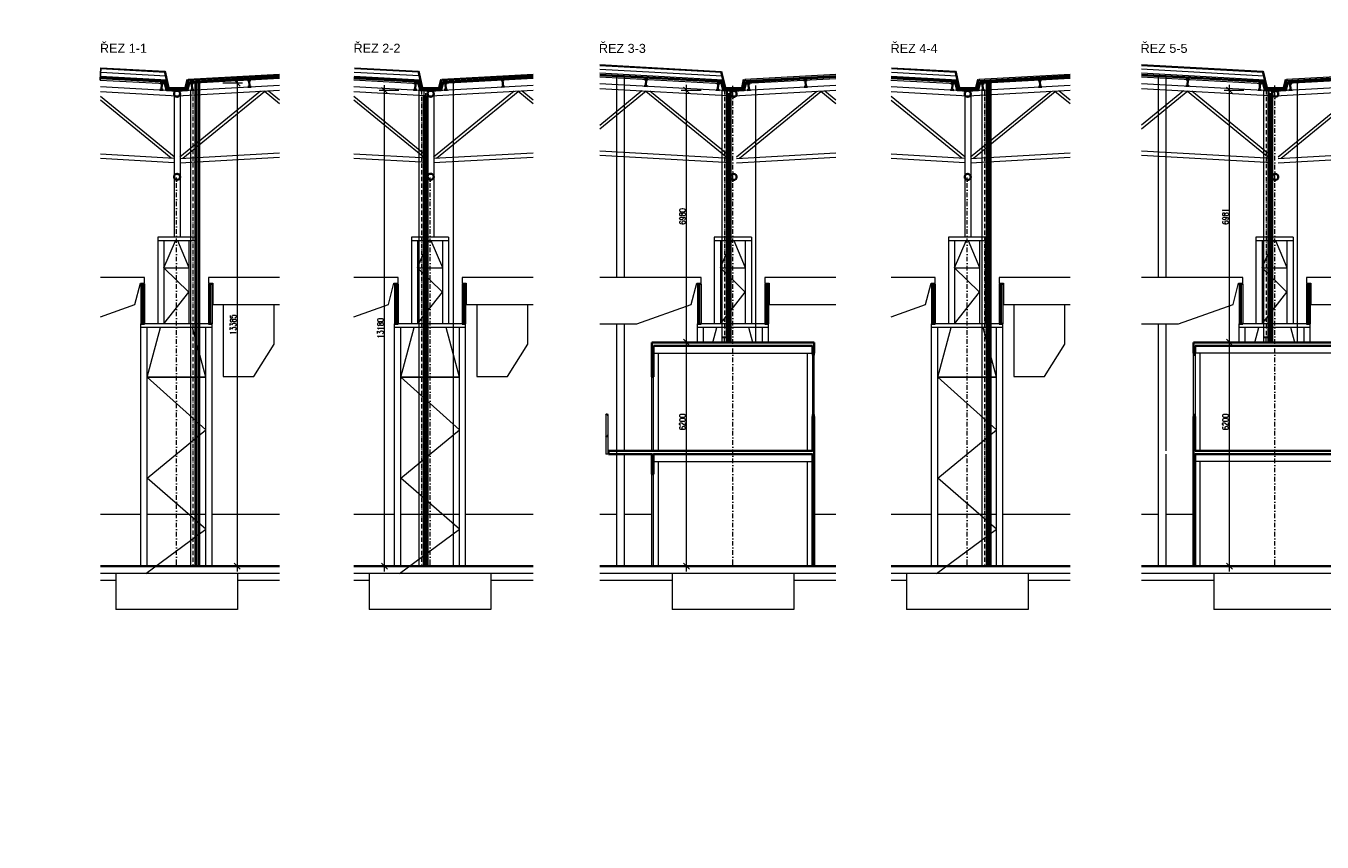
# Model space of a CAD drawing. Header units: millimetres. Extents: x -485339 to 350584, y -1189936 to 0.
# Tile 174 of 256: x 1039 to 36948, y -1189936 to -1167330. Entities that reach past the tile are written whole.
import ezdxf

# ---------------------------------------------------------------- set-up
doc = ezdxf.new("R2010")
doc.units = ezdxf.units.MM
doc.header["$LTSCALE"] = 10
for name, pattern in [('ACAD_ISO10W100', [18.5, 12, -3, 0.5, -3]), ('DASHDOT', [25.4, 12.7, -6.35, 0, -6.35]), ('DASHED', [19.05, 12.7, -6.35]), ('ČÁRKOVANÁ', [19.05, 12.7, -6.35])]:
    doc.linetypes.add(name, pattern=pattern)
doc.layers.get('Defpoints').update_dxf_attribs({"color": 201})
for name, color, linetype, lineweight in [('N_kóty', 10, 'Continuous', 18), ('N_čáry_obrys', 10, 'Continuous', 35), ('N_čáry_obv.plášt', 212, 'Continuous', 18), ('N_čáry_obv.plášt_obrys', 212, 'Continuous', 35), ('N_čáry_plné', 10, 'Continuous', 18), ('N_čáry_pod', 10, 'ČÁRKOVANÁ', 18), ('St__otvory_dveře', 40, 'Continuous', 18), ('St_otvory_okna', 40, 'Continuous', 18), ('St_popis', 250, 'Continuous', 18), ('St_sloupy_opláštění_pohled', 25, 'ČÁRKOVANÁ', 18), ('St_čáry_obrys', 5, 'Continuous', 35), ('St_čáry_plné', 250, 'Continuous', 18), ('St_šrafy', 250, 'Continuous', 18)]:
    doc.layers.add(name, color=color, linetype=linetype, lineweight=lineweight)
doc.layers.add('N_profily', color=7, linetype='Continuous', lineweight=18, true_color=0x2424ff)
doc.styles.add('Andy', font='arial.ttf')
doc.styles.get("Standard").update_dxf_attribs({"font": 'simplex.shx', "width": 0.8})
doc.linetypes.add('IZOLACE', pattern='A,0.0001,-0.1,[134,ltypeshp.shx,S=0.1,R=0,X=-0.1,Y=0],-0.2,[134,ltypeshp.shx,S=0.1,R=180,X=0.1,Y=0],-0.1', length=0.4001)
doc.linetypes.add('ZIGZAG', pattern='A,0.00254,-5.08,[131,ltypeshp.shx,S=5.08,R=0,X=-5.08,Y=0],-10.16,[131,ltypeshp.shx,S=5.08,R=180,X=5.08,Y=0],-5.08', length=20.32254)
doc.dimstyles.new('stavebníM100', dxfattribs={"dimtxt": 165, "dimasz": 170, "dimexe": 150, "dimexo": 100, "dimgap": 30, "dimtad": 1, "dimdec": 0, "dimtxsty": 'Standard', "dimblk": 'OBLIQUE', "dimcen": -2.5, "dimdle": 150, "dimclrd": 256, "dimclre": 256, "dimclrt": 256, "dimadec": 4, "dimazin": 0, "dimtfac": 1, "dimtdec": 0, "dimtmove": 2, "dimatfit": 3, "dimldrblk": 'OBLIQUE', "dimfxl": 400, "dimfxlon": 1, "dimlwd": -1, "dimlwe": -1, "dimarcsym": 0})

# ---------------------------------------------------------------- blocks, each defined once
blk = doc.blocks.new('G$C17CABAA1')
at = {"layer": 'St_čáry_obrys', "color": 0}
for points in [[(-45, 0), (45, 0)], [(0, 0), (0, -180)], [(-45, -180), (45, -180)]]:
    blk.add_lwpolyline(points, dxfattribs=at)
blk = doc.blocks.new('G$C14EDF750')
at = {"layer": 'St_čáry_plné'}
for points in [[(-69, 13085), (-69, 9110)], [(-69, 13085), (-69, 9110)], [(-69, 13085), (-69, 9110)], [(101, 13085), (101, 9110)], [(101, 13085), (101, 9110)], [(101, 13085), (101, 9110)], [(-519, 9110), (-519, 6710)], [(511, 9110), (-519, 9110)], [(511, 9010), (-519, 9010)], [(-349, 9010), (-349, 6710)], [(-349, 8265), (-32, 9010)], [(349, 8265), (32, 9010)], [(341, 9010), (341, 6710)], [(511, 9110), (511, 6710)], [(-349, 6710), (341, 7588), (-349, 8265), (341, 8265)], [(985, 6710), (-985, 6710)], [(985, 6610), (-985, 6610)], [(-852, -200), (815, 1030), (-815, 2441), (815, 3780), (-815, 5235), (815, 5235), (443, 6610)], [(815, 5235), (-815, 5235), (-443, 6610)]]:
    blk.add_lwpolyline(points, dxfattribs=at)
at = {"layer": 'St_šrafy', "linetype": 'DASHDOT'}
blk.add_lwpolyline([(0, 0), (0, 61), (0, 10767)], dxfattribs=at)
at = {"layer": 'St_šrafy'}
for points in [[(-985, 0), (-985, 61), (-985, 6710)], [(-815, 0), (-815, 61), (-815, 6610)], [(815, 0), (815, 61), (815, 6610)], [(985, 0), (985, 61), (985, 6710)]]:
    blk.add_lwpolyline(points, dxfattribs=at)
blk = doc.blocks.new('G$CB422E4FE')
at = {"layer": 'St_čáry_obrys'}
for points in [[(50, 0), (-50, 0)], [(0, -1111), (0, 0)], [(50, -1111), (-50, -1111)]]:
    blk.add_lwpolyline(points, dxfattribs=at)
blk = doc.blocks.new('G$C5DD37094')
at = {"layer": 'St__otvory_dveře'}
for points in [[(-190, 3200), (-190, 5250)], [(-140, 3200), (-140, 5250)], [(-190, 0), (-190, 2550)], [(-140, 0), (-140, 2550)]]:
    blk.add_lwpolyline(points, dxfattribs=at)
at = {"layer": 'St_otvory_okna'}
for points in [[(4260, 4150), (4310, 4150), (4310, 5900), (4260, 5900)], [(4260, 5900), (4310, 5900), (4310, 5900), (4260, 5900)], [(4260, 5900), (4310, 5900), (4310, 5850), (4260, 5850)], [(4260, 4200), (4310, 4200), (4310, 4150), (4260, 4150)]]:
    blk.add_lwpolyline(points, close=True, dxfattribs=at)
at = {"layer": 'St_sloupy_opláštění_pohled', "linetype": 'Continuous'}
for points in [[(0, 3200), (0, 5900)], [(4120, 3200), (4120, 5900)], [(0, 0), (0, 2900)], [(4120, 0), (4120, 2900)]]:
    blk.add_lwpolyline(points, dxfattribs=at)
at = {"layer": 'St_čáry_obrys'}
for points in [[(-190, 5250), (-190, 6200)], [(-190, 6200), (4310, 6200)], [(4310, 5900), (4310, 6200)], [(-140, 5250), (-140, 6100)], [(-140, 6100), (4260, 6100)], [(4260, 5900), (4260, 6100)], [(4260, 5900), (4310, 5900)], [(-190, 5250), (-140, 5250)], [(4260, 3200), (4260, 4150)], [(4260, 4150), (4310, 4150)], [(4310, 0), (4310, 4150)], [(-1390, 3200), (4260, 3200)], [(-1390, 3200), (-1390, 3100)], [(-190, 3100), (-1390, 3100)], [(-190, 2550), (-190, 3100)], [(-140, 2550), (-140, 3100)], [(-140, 3100), (4260, 3100)], [(4260, 0), (4260, 3100)], [(-140, 2550), (-190, 2550)]]:
    blk.add_lwpolyline(points, dxfattribs=at)
at = {"layer": 'St_čáry_plné'}
for points in [[(-140, 5900), (4310, 5900)], [(-1459, 4200), (-1459, 3103)], [(-1411, 4200), (-1411, 3103)], [(-1411, 3103), (-1459, 3103)], [(-1390, 3172), (-1411, 3172)], [(-1390, 3132), (-1411, 3132)], [(-140, 3200), (-190, 3200)], [(-140, 3100), (-190, 3100)], [(-140, 2900), (4260, 2900)], [(4260, 3200), (4310, 3200)], [(4260, 3100), (4310, 3100)]]:
    blk.add_lwpolyline(points, dxfattribs=at)
for centre in [(-1435, 4200), (-1435, 3605)]:
    blk.add_circle(centre, 24, dxfattribs=at)
blk = doc.blocks.new('_OBLIQUE')
at = {"color": 0, "linetype": 'ByBlock'}
blk.add_line((-0.5, -0.5), (0.5, 0.5), dxfattribs=at)
blk = doc.blocks.new('*D7759')
at = {"layer": 'Defpoints', "color": 0}
for p in [(18378, -1176095), (19342, -1176095), (18568, -1182295)]:
    blk.add_point(p, dxfattribs=at)
at = {"layer": 'N_kóty'}
for p, q in [((19342, -1182445), (19342, -1175945)), ((18942, -1176095), (19492, -1176095)), ((18942, -1182295), (19492, -1182295))]:
    blk.add_line(p, q, dxfattribs=at)
at = {"layer": 'N_kóty', "linetype": 'ByBlock', "xscale": 170, "yscale": 170, "zscale": 170}
for p, rotation in [((19342, -1176095), 90), ((19342, -1182295), 270)]:
    blk.add_blockref('_OBLIQUE', p, dxfattribs=dict(at, rotation=rotation))
at = {"layer": 'N_kóty', "insert": (19229, -1178299), "char_height": 165, "attachment_point": 5, "rotation": 90}
blk.add_mtext('6200', dxfattribs=at)
blk = doc.blocks.new('*D7760')
at = {"layer": 'Defpoints', "color": 0}
for p in [(19342, -1169115), (20459, -1169115), (18378, -1176095)]:
    blk.add_point(p, dxfattribs=at)
at = {"layer": 'N_kóty'}
for p, q in [((19742, -1169115), (19192, -1169115)), ((19342, -1176245), (19342, -1168965)), ((18942, -1176095), (19492, -1176095))]:
    blk.add_line(p, q, dxfattribs=at)
at = {"layer": 'N_kóty', "linetype": 'ByBlock', "xscale": 170, "yscale": 170, "zscale": 170}
for p, rotation in [((19342, -1169115), 90), ((19342, -1176095), 270)]:
    blk.add_blockref('_OBLIQUE', p, dxfattribs=dict(at, rotation=rotation))
at = {"layer": 'N_kóty', "insert": (19229, -1172605), "char_height": 165, "attachment_point": 5, "rotation": 90}
blk.add_mtext('6980', dxfattribs=at)
blk = doc.blocks.new('*D7761')
at = {"layer": 'Defpoints', "color": 0}
for p in [(33419, -1176095), (34383, -1176095), (33609, -1182295)]:
    blk.add_point(p, dxfattribs=at)
at = {"layer": 'N_kóty'}
for p, q in [((34383, -1182445), (34383, -1175945)), ((33983, -1176095), (34533, -1176095)), ((33983, -1182295), (34533, -1182295))]:
    blk.add_line(p, q, dxfattribs=at)
at = {"layer": 'N_kóty', "linetype": 'ByBlock', "xscale": 170, "yscale": 170, "zscale": 170}
for p, rotation in [((34383, -1176095), 90), ((34383, -1182295), 270)]:
    blk.add_blockref('_OBLIQUE', p, dxfattribs=dict(at, rotation=rotation))
at = {"layer": 'N_kóty', "insert": (34270, -1178299), "char_height": 165, "attachment_point": 5, "rotation": 90}
blk.add_mtext('6200', dxfattribs=at)
blk = doc.blocks.new('*D7762')
at = {"layer": 'Defpoints', "color": 0}
for p in [(34383, -1169114), (35480, -1169114), (33419, -1176095)]:
    blk.add_point(p, dxfattribs=at)
at = {"layer": 'N_kóty'}
for p, q in [((34783, -1169114), (34233, -1169114)), ((34383, -1176245), (34383, -1168964)), ((33983, -1176095), (34533, -1176095))]:
    blk.add_line(p, q, dxfattribs=at)
at = {"layer": 'N_kóty', "linetype": 'ByBlock', "xscale": 170, "yscale": 170, "zscale": 170}
for p, rotation in [((34383, -1169114), 90), ((34383, -1176095), 270)]:
    blk.add_blockref('_OBLIQUE', p, dxfattribs=dict(at, rotation=rotation))
at = {"layer": 'N_kóty', "insert": (34270, -1172605), "char_height": 165, "attachment_point": 5, "rotation": 90}
blk.add_mtext('6981', dxfattribs=at)
blk = doc.blocks.new('*D7794')
at = {"layer": 'Defpoints', "color": 0}
for p in [(10975, -1169116), (13496, -1169116), (11515, -1182295)]:
    blk.add_point(p, dxfattribs=at)
at = {"layer": 'N_kóty'}
for p, q in [((11375, -1169116), (10825, -1169116)), ((10975, -1182445), (10975, -1168966)), ((11375, -1182295), (10825, -1182295))]:
    blk.add_line(p, q, dxfattribs=at)
at = {"layer": 'N_kóty', "linetype": 'ByBlock', "xscale": 170, "yscale": 170, "zscale": 170}
for p, rotation in [((10975, -1169116), 90), ((10975, -1182295), 270)]:
    blk.add_blockref('_OBLIQUE', p, dxfattribs=dict(at, rotation=rotation))
at = {"layer": 'N_kóty', "lineweight": 18, "insert": (10863, -1175705), "char_height": 165, "attachment_point": 5, "rotation": 90}
blk.add_mtext('13180', dxfattribs=at)
blk = doc.blocks.new('*D7795')
at = {"layer": 'Defpoints', "color": 0}
for p in [(5838, -1168910), (5858, -1182295), (6891, -1182295)]:
    blk.add_point(p, dxfattribs=at)
at = {"layer": 'N_kóty'}
for p, q in [((6891, -1168760), (6891, -1182445)), ((6491, -1168910), (7041, -1168910)), ((6491, -1182295), (7041, -1182295))]:
    blk.add_line(p, q, dxfattribs=at)
at = {"layer": 'N_kóty', "linetype": 'ByBlock', "xscale": 170, "yscale": 170, "zscale": 170}
for p, rotation in [((6891, -1168910), 90), ((6891, -1182295), 270)]:
    blk.add_blockref('_OBLIQUE', p, dxfattribs=dict(at, rotation=rotation))
at = {"layer": 'N_kóty', "lineweight": 18, "insert": (6779, -1175603), "char_height": 165, "attachment_point": 5, "rotation": 90}
blk.add_mtext('13385', dxfattribs=at)

msp = doc.modelspace()

# ---------------------------------------------------------------- linework, layer by layer
at = {"layer": 'Defpoints', "ltscale": 2}
msp.add_lwpolyline([(3117.3, -1168488.4), (3098.6, -1168827.9)], dxfattribs=at)
at = {"layer": 'N_profily', "lineweight": 18}
for points in [[(5597.8, -1169104.2), (5597.8, -1182295.1)], [(5737.8, -1169096.5), (5737.8, -1182295.1)], [(11927.5, -1169104.6), (11927.5, -1182295.1)], [(12067.5, -1169112.3), (12067.5, -1182295.1)], [(20318.5, -1169107.6), (20318.5, -1176086.6)], [(20458.5, -1169115.3), (20458.5, -1176095.1)], [(27522.2, -1169104.6), (27522.2, -1182295.1)], [(27662.2, -1169112.3), (27662.2, -1182295.1)], [(35326, -1169107.6), (35326, -1176086.6)], [(35466, -1169115.3), (35466, -1176095.1)], [(20458.5, -1175955.1), (20318.5, -1175955.1), (20318.5, -1175963.6), (20384.5, -1175963.6), (20384.5, -1176086.6), (20318.5, -1176086.6), (20318.5, -1176095.1), (20458.5, -1176095.1), (20458.5, -1176086.6), (20392.5, -1176086.6), (20392.5, -1175963.6), (20458.5, -1175963.6)], [(35465.9, -1175955.1), (35325.9, -1175955.1), (35325.9, -1175963.6), (35391.9, -1175963.6), (35391.9, -1176086.6), (35325.9, -1176086.6), (35325.9, -1176095.1), (35465.9, -1176095.1), (35465.9, -1176086.6), (35399.9, -1176086.6), (35399.9, -1175963.6), (35465.9, -1175963.6)]]:
    msp.add_lwpolyline(points, dxfattribs=at)
at = {"layer": 'N_profily', "linetype": 'ACAD_ISO10W100', "lineweight": 18}
for points in [[(5667.8, -1169100.4), (5667.8, -1182295.1)], [(11997.5, -1169108.4), (11997.5, -1182295.1)], [(20388.5, -1169111.4), (20388.5, -1175955.1)], [(27592.2, -1169108.4), (27592.2, -1182295.1)], [(35396, -1169111.4), (35396, -1175955.1)]]:
    msp.add_lwpolyline(points, dxfattribs=at)
at = {"layer": 'N_čáry_obrys'}
for points in [[(3101.3, -1168778), (4955, -1168880)], [(4886.8, -1168585.8), (4992.4, -1169041.5), (5227.8, -1169054.5), (5463.1, -1169041.5), (5516.8, -1168809.9)], [(10126.1, -1168777), (11979.8, -1168879)], [(11911.6, -1168584.8), (12017.2, -1169040.5), (12252.5, -1169053.5), (12487.8, -1169040.5), (12541.5, -1168808.9)], [(16935.7, -1168693), (20370.9, -1168882)], [(20302.7, -1168587.8), (20408.3, -1169043.5), (20643.7, -1169056.5), (20879, -1169043.5), (20932.7, -1168811.9)], [(25005.8, -1168779), (26859.5, -1168881)], [(26791.3, -1168586.8), (26896.9, -1169042.5), (27132.2, -1169055.5), (27367.5, -1169042.5), (27421.2, -1168810.9)], [(31943, -1168692), (35378.2, -1168881)], [(35310, -1168586.8), (35415.7, -1169042.5), (35651, -1169055.5), (35886.3, -1169042.5), (35940, -1168810.9)]]:
    msp.add_lwpolyline(points, dxfattribs=at)
at = {"layer": 'N_čáry_obv.plášt', "linetype": 'ZIGZAG', "ltscale": 0.8}
for points in [[(5787.8, -1182295.1), (5787.8, -1168913.2)], [(12117.5, -1182295.1), (12117.5, -1169187.4)], [(20508.6, -1176095.1), (20508.7, -1169190.4)], [(27712.2, -1182295.1), (27712.2, -1168914.2)], [(35516, -1176095.1), (35516, -1169189.4)]]:
    msp.add_lwpolyline(points, dxfattribs=at)
at = {"layer": 'N_čáry_obv.plášt_obrys'}
for points in [[(5737.8, -1182295.1), (5737.8, -1168916.5)], [(5837.8, -1182295.1), (5837.8, -1168909.9)], [(20458.5, -1176095.1), (20458.6, -1169115.3)], [(20558.6, -1176095.1), (20558.7, -1169121.9)], [(27662.2, -1182295.1), (27662.2, -1168917.5)], [(27762.2, -1182295.1), (27762.2, -1168910.9)], [(35466, -1176095.1), (35466, -1169114.3)], [(35566, -1176095.1), (35566, -1169120.9)], [(12067.5, -1182295.1), (12067.5, -1169247.4)], [(12167.5, -1182295.1), (12167.5, -1169281.1)]]:
    msp.add_lwpolyline(points, dxfattribs=at)
at = {"layer": 'N_čáry_obv.plášt_obrys', "lineweight": 18}
for points in [[(12882.5, -1182295.1), (12882.5, -1168908.9)], [(21258.8, -1176095.1), (21258.9, -1168980.9)], [(36266.2, -1176095.1), (36266.2, -1168911.7)]]:
    msp.add_lwpolyline(points, dxfattribs=at)
at = {"layer": 'N_čáry_plné'}
for points in [[(16935.7, -1168402.5), (20302.7, -1168587.8)], [(16935.7, -1168422.6), (20307.4, -1168608.1)], [(31943, -1168401.5), (35310, -1168586.8)], [(31943, -1168421.6), (35314.7, -1168607.1)], [(3098.6, -1168827.9), (4894, -1168926.7)], [(3101.6, -1168773), (4953.8, -1168874.9)], [(3103, -1168748.1), (4947.9, -1168849.6)], [(3104.6, -1168718.1), (4940.9, -1168819.2)], [(3116.2, -1168508.4), (4891.5, -1168606.1)], [(3117.3, -1168488.4), (4886.8, -1168585.8)], [(10123.3, -1168826.9), (11918.7, -1168925.7)], [(10126.4, -1168772), (11978.6, -1168873.9)], [(10127.7, -1168747.1), (11972.7, -1168848.6)], [(10129.4, -1168717.1), (11965.6, -1168818.2)], [(10140.9, -1168507.4), (11916.3, -1168605.1)], [(10142, -1168487.4), (11911.6, -1168584.8)], [(16935.7, -1168632.9), (20356.8, -1168821.1)], [(16935.7, -1168662.9), (20363.9, -1168851.6)], [(16935.7, -1168688), (20369.7, -1168876.9)], [(16935.7, -1168743), (20309.9, -1168928.7)], [(25003, -1168828.9), (26798.4, -1168927.7)], [(25006.1, -1168774), (26858.3, -1168875.9)], [(25007.4, -1168749.1), (26852.4, -1168850.6)], [(25009.1, -1168719.1), (26845.4, -1168820.2)], [(25020.6, -1168509.4), (26796, -1168607.1)], [(25021.7, -1168489.4), (26791.3, -1168586.8)], [(31943, -1168631.9), (35364.1, -1168820.2)], [(31943, -1168661.9), (35371.2, -1168850.6)], [(31943, -1168687), (35377.1, -1168875.9)], [(31943, -1168742), (35317.2, -1168927.7)]]:
    msp.add_lwpolyline(points, dxfattribs=at)
at = {"layer": 'N_čáry_plné', "linetype": 'IZOLACE', "ltscale": 22}
for points in [[(3110.7, -1168608.3), (4915, -1168707.6)], [(10135.4, -1168607.3), (11939.8, -1168706.6)], [(16935.7, -1168522.7), (20330.9, -1168709.6)], [(25015.1, -1168609.3), (26819.5, -1168708.6)], [(31943, -1168521.7), (35338.3, -1168708.6)]]:
    msp.add_lwpolyline(points, dxfattribs=at)
at = {"layer": 'N_čáry_pod', "linetype": 'DASHED', "ltscale": 0.2, "const_width": 5}
msp.add_lwpolyline([(-480994, -929890.9), (286897.8, -929890.9), (286897.8, -1189933.9), (-480994, -1189933.9)], close=True, dxfattribs=at)
at = {"layer": 'N_čáry_pod', "const_width": 10}
for points in [[(16935.7, -1168412.5), (20305.1, -1168598)], [(31943, -1168411.5), (35312.4, -1168597)], [(3116.7, -1168498.4), (4889.2, -1168596)], [(10141.5, -1168497.4), (11913.9, -1168595)], [(25021.2, -1168499.4), (26793.6, -1168597)]]:
    msp.add_lwpolyline(points, dxfattribs=at)
at = {"layer": 'St_sloupy_opláštění_pohled', "linetype": 'Continuous'}
for points in [[(17403.1, -1168705.5), (17402.9, -1174295.1)], [(17613.1, -1168717), (17612.9, -1174295.1)], [(32410.4, -1168704.5), (32410.4, -1174295.1)], [(32620.4, -1168716.1), (32620.4, -1174295.1)], [(17402.9, -1175585.1), (17402.9, -1182292.4)], [(17612.9, -1175585.1), (17612.9, -1179095.1)], [(32410.4, -1175585.1), (32410.4, -1182292.4)], [(32620.4, -1175585.1), (32620.4, -1179095.1)], [(17612.9, -1179195.1), (17612.9, -1182292.4)], [(32620.4, -1179195.1), (32620.4, -1182292.4)]]:
    msp.add_lwpolyline(points, dxfattribs=at)
at = {"layer": 'St_čáry_obrys'}
for points in [[(4934.1, -1168878.6), (4976.3, -1169060.7), (5227.8, -1169074.5), (5479.2, -1169060.7), (5536.2, -1168814.4)], [(8065.6, -1168738.4), (5573.4, -1168875.5)], [(11958.9, -1168877.6), (12001.1, -1169059.7), (12252.5, -1169073.5), (12503.9, -1169059.7), (12561, -1168813.4)], [(15090.3, -1168737.4), (12598.2, -1168874.5)], [(20350.1, -1168880.6), (20392.2, -1169062.7), (20643.7, -1169076.5), (20895.1, -1169062.7), (20952.2, -1168816.4)], [(23481.5, -1168740.4), (20989.3, -1168877.5)], [(26838.6, -1168879.6), (26880.8, -1169061.7), (27132.2, -1169075.5), (27383.6, -1169061.7), (27440.7, -1168815.4)], [(29970, -1168739.4), (27477.9, -1168876.5)], [(35357.4, -1168879.6), (35399.6, -1169061.7), (35651, -1169075.5), (35902.4, -1169061.7), (35959.5, -1168815.4)], [(38488.8, -1168739.4), (35996.7, -1168876.5)], [(4882.2, -1168875.8), (4936.1, -1169108.5), (5227.8, -1169124.6), (5519.4, -1169108.5), (5573.4, -1168875.5)], [(11906.9, -1168874.8), (11960.9, -1169107.5), (12252.5, -1169123.6), (12544.2, -1169107.5), (12598.2, -1168874.5)], [(20298.1, -1168877.8), (20352, -1169110.5), (20643.7, -1169126.6), (20935.3, -1169110.5), (20989.3, -1168877.5)], [(26786.6, -1168876.8), (26840.6, -1169109.5), (27132.2, -1169125.6), (27423.9, -1169109.5), (27477.9, -1168876.5)], [(35305.4, -1168876.8), (35359.3, -1169109.5), (35651, -1169125.6), (35942.6, -1169109.5), (35996.7, -1168876.5)], [(8065.6, -1182295.1), (3101.3, -1182295.1)], [(15090.3, -1182295.1), (10126.1, -1182295.1)], [(23481.4, -1182295.1), (16935.6, -1182295.1)], [(29970, -1182295.1), (25005.8, -1182295.1)], [(38488.8, -1182295.1), (31943, -1182295.1)]]:
    msp.add_lwpolyline(points, dxfattribs=at)
for centre in [(5227.8, -1169209.6), (12252.5, -1169208.6), (20643.7, -1169211.6), (27132.2, -1169210.6), (35651, -1169210.6), (5227.8, -1171509.6), (12252.5, -1171508.6), (20643.7, -1171511.6), (27132.2, -1171510.6), (35651, -1171510.6)]:
    msp.add_circle(centre, 85, dxfattribs=at)
at = {"layer": 'St_čáry_plné', "linetype": 'IZOLACE', "ltscale": 7}
for points in [[(8065.6, -1168705.3), (5529.2, -1168844.9)], [(15090.3, -1168704.3), (12553.9, -1168843.9)], [(23481.5, -1168707.3), (20945.1, -1168846.9)], [(29970, -1168706.3), (27433.7, -1168845.9)], [(38488.8, -1168706.3), (35952.4, -1168845.9)]]:
    msp.add_lwpolyline(points, dxfattribs=at)
at = {"layer": 'St_čáry_plné', "linetype": 'ČÁRKOVANÁ', "const_width": 10}
for points in [[(8065.6, -1168675.3), (5536.2, -1168814.4)], [(15090.3, -1168674.3), (12561, -1168813.4)], [(23481.5, -1168677.3), (20952.2, -1168816.4)], [(29970, -1168676.3), (27440.7, -1168815.4)], [(38488.8, -1168676.3), (35959.5, -1168815.4)]]:
    msp.add_lwpolyline(points, dxfattribs=at)
at = {"layer": 'St_čáry_plné'}
for points in [[(8065.6, -1168675.3), (5536.2, -1168814.4)], [(8065.6, -1168788.5), (5561.7, -1168926.2)], [(15090.3, -1168674.3), (12561, -1168813.4)], [(15090.3, -1168787.5), (12586.4, -1168925.2)], [(23481.5, -1168677.3), (20952.2, -1168816.4)], [(23481.5, -1168790.4), (20977.6, -1168928.2)], [(29970, -1168676.3), (27440.7, -1168815.4)], [(29970, -1168789.5), (27466.1, -1168927.2)], [(38488.8, -1168676.3), (35959.5, -1168815.4)], [(38488.8, -1168789.5), (35984.9, -1168927.2)], [(3101.3, -1169007.6), (5227.8, -1169124.6), (8065.6, -1168968.5)], [(3101.3, -1169147.8), (5227.8, -1169264.8), (8065.6, -1169108.7)], [(5307.3, -1170956), (7537.5, -1169131.8)], [(5388.6, -1170992.8), (7649, -1169144)], [(7641.9, -1169131.7), (8065.6, -1169478)], [(7759.7, -1169124.7), (8065.6, -1169374.7)], [(10126.1, -1169006.6), (12252.5, -1169123.6), (15090.3, -1168967.5)], [(10126.1, -1169146.8), (12252.5, -1169263.8), (15090.3, -1169107.7)], [(12332, -1170955), (14562.3, -1169130.8)], [(12413.3, -1170991.8), (14673.7, -1169143)], [(14666.6, -1169130.7), (15090.3, -1169477)], [(14784.4, -1169123.7), (15090.3, -1169373.7)], [(16935.7, -1168922.7), (20643.7, -1169126.6), (23481.5, -1168970.4)], [(16935.7, -1169062.9), (20643.7, -1169266.8), (23481.5, -1169110.7)], [(18106.3, -1169126.7), (16935.7, -1170083.4)], [(18224.1, -1169133.7), (16935.7, -1170186.7)], [(20477.3, -1170994.8), (18217, -1169146)], [(20558.7, -1170957.9), (18328.4, -1169133.8)], [(20723.2, -1170957.9), (22953.5, -1169133.8)], [(20804.5, -1170994.8), (23064.9, -1169146)], [(23057.8, -1169133.7), (23481.5, -1169480)], [(23175.6, -1169126.7), (23481.5, -1169376.7)], [(25005.8, -1169008.6), (27132.2, -1169125.6), (29970, -1168969.5)], [(25005.8, -1169148.8), (27132.2, -1169265.8), (29970, -1169109.7)], [(27211.7, -1170957), (29442, -1169132.8)], [(27293, -1170993.8), (29553.4, -1169145)], [(29546.3, -1169132.7), (29970, -1169479)], [(29664.1, -1169125.7), (29970, -1169375.7)], [(31943, -1168921.7), (35651, -1169125.6), (38488.8, -1168969.5)], [(31943, -1169061.9), (35651, -1169265.8), (38488.8, -1169109.7)], [(33113.6, -1169125.7), (31943, -1170082.4)], [(33231.4, -1169132.7), (31943, -1170185.7)], [(35484.7, -1170993.8), (33224.3, -1169145)], [(35566, -1170957), (33335.7, -1169132.8)], [(35730.5, -1170957), (37960.8, -1169132.8)], [(35811.8, -1170993.8), (38072.2, -1169145)], [(5142.8, -1170956), (3101.3, -1169286.2)], [(5061.4, -1170992.8), (3101.3, -1169389.6)], [(12167.5, -1170955), (10126.1, -1169285.2)], [(12086.2, -1170991.8), (10126.1, -1169388.6)], [(27047.2, -1170957), (25005.8, -1169287.2)], [(26965.9, -1170993.8), (25005.8, -1169390.6)], [(5142.8, -1170997.3), (3101.3, -1170885.1)], [(5307.3, -1170997.3), (8065.6, -1170845.8)], [(5307.3, -1171117.4), (8065.6, -1170965.9)], [(12167.5, -1170996.3), (10126.1, -1170884.1)], [(12332, -1170996.3), (15090.3, -1170844.8)], [(12332, -1171116.4), (15090.3, -1170964.9)], [(20558.7, -1170999.3), (16935.7, -1170800.3)], [(20558.7, -1171119.4), (16935.7, -1170920.4)], [(20723.2, -1170999.3), (23481.5, -1170847.7)], [(20723.2, -1171119.4), (23481.5, -1170967.9)], [(27047.2, -1170998.3), (25005.8, -1170886.1)], [(27211.7, -1170998.3), (29970, -1170846.8)], [(27211.7, -1171118.4), (29970, -1170966.9)], [(35566, -1170998.3), (31943, -1170799.3)], [(35566, -1171118.4), (31943, -1170919.4)], [(35730.5, -1170998.3), (38488.8, -1170846.8)], [(35730.5, -1171118.4), (38488.8, -1170966.9)], [(5142.8, -1171117.4), (3101.3, -1171005.3)], [(12167.5, -1171116.4), (10126.1, -1171004.3)], [(27047.2, -1171118.4), (25005.8, -1171006.3)], [(20108.6, -1173185.1), (20108.6, -1175585.1)], [(21138.8, -1173185.1), (20108.6, -1173185.1)], [(21138.8, -1173285.1), (20108.6, -1173285.1)], [(20278.6, -1173285.1), (20278.6, -1175585.1)], [(20278.6, -1174030.4), (20596.1, -1173285.1)], [(20977.3, -1174030.4), (20659.8, -1173285.1)], [(20968.8, -1173285.1), (20968.8, -1175585.1)], [(21138.8, -1173185.1), (21138.8, -1175585.1)], [(35116, -1173185.1), (35116, -1175585.1)], [(36146.2, -1173185.1), (35116, -1173185.1)], [(36146.2, -1173285.1), (35116, -1173285.1)], [(35286, -1173285.1), (35286, -1175585.1)], [(35286, -1174030.4), (35603.5, -1173285.1)], [(35984.8, -1174030.4), (35667.2, -1173285.1)], [(35976.2, -1173285.1), (35976.2, -1175585.1)], [(36146.2, -1173185.1), (36146.2, -1175585.1)], [(20278.6, -1175585.1), (20968.8, -1174706.9), (20278.6, -1174030.4), (20968.8, -1174030.4)], [(35286, -1175585.1), (35976.2, -1174706.9), (35286, -1174030.4), (35976.2, -1174030.4)], [(3101.3, -1175388.7), (4057.4, -1175049.3), (4209.5, -1174457.2), (4327.1, -1174457.2), (4327.1, -1174295.1), (3101.3, -1174295.1)], [(4227.1, -1174473.5), (4227.1, -1175585.1)], [(4327.1, -1174473.5), (4327.1, -1175585.1)], [(8065.6, -1174295.1), (6096.5, -1174295.1), (6096.5, -1174457.2), (6214.1, -1174457.2), (6214.1, -1175041.6), (8065.6, -1175041.6)], [(6097.1, -1174473.5), (6097.1, -1175585.1)], [(6197.1, -1174473.5), (6197.1, -1175585.1)], [(10126.1, -1175388.7), (11082.1, -1175049.3), (11234.2, -1174457.2), (11351.9, -1174457.2), (11351.9, -1174295.1), (10126.1, -1174295.1)], [(11251.9, -1174473.5), (11251.9, -1175585.1)], [(11351.9, -1174473.5), (11351.9, -1175585.1)], [(15090.3, -1174295.1), (13121.2, -1174295.1), (13121.2, -1174457.2), (13238.9, -1174457.2), (13238.9, -1175041.6), (15090.3, -1175041.6)], [(13121.9, -1174473.5), (13121.9, -1175585.1)], [(13221.9, -1174473.5), (13221.9, -1175585.1)], [(16935.6, -1175585.1), (17964, -1175585.1), (19473.2, -1175049.3), (19625.3, -1174457.2), (19742.9, -1174457.2), (19742.9, -1174295.1), (16935.6, -1174295.1)], [(19642.9, -1174473.5), (19642.9, -1175585.1)], [(19742.9, -1174473.5), (19742.9, -1175585.1)], [(23481.4, -1174295.1), (21512.3, -1174295.1), (21512.3, -1174457.2), (21629.9, -1174457.2), (21629.9, -1175041.6), (23481.4, -1175041.6)], [(21512.9, -1174473.5), (21512.9, -1175585.1)], [(21612.9, -1174473.5), (21612.9, -1175585.1)], [(25005.8, -1175388.7), (25961.8, -1175049.3), (26114, -1174457.2), (26231.6, -1174457.2), (26231.6, -1174295.1), (25005.8, -1174295.1)], [(26131.6, -1174473.5), (26131.6, -1175585.1)], [(26231.6, -1174473.5), (26231.6, -1175585.1)], [(29970, -1174295.1), (28000.9, -1174295.1), (28000.9, -1174457.2), (28118.6, -1174457.2), (28118.6, -1175041.6), (29970, -1175041.6)], [(28001.6, -1174473.5), (28001.6, -1175585.1)], [(28101.6, -1174473.5), (28101.6, -1175585.1)], [(31943, -1175585.1), (32971.4, -1175585.1), (34480.6, -1175049.3), (34632.7, -1174457.2), (34750.4, -1174457.2), (34750.4, -1174295.1), (31943, -1174295.1)], [(34650.4, -1174473.5), (34650.4, -1175585.1)], [(34750.4, -1174473.5), (34750.4, -1175585.1)], [(38488.8, -1174295.1), (36519.7, -1174295.1), (36519.7, -1174457.2), (36637.4, -1174457.2), (36637.4, -1175041.6), (38488.8, -1175041.6)], [(36520.4, -1174473.5), (36520.4, -1175585.1)], [(36620.4, -1174473.5), (36620.4, -1175585.1)], [(6508.2, -1175041.6), (6508.2, -1177041.6), (7356, -1177041.6), (7920.5, -1176140.7), (7920.5, -1175041.6)], [(13532.9, -1175041.6), (13532.9, -1177041.6), (14380.8, -1177041.6), (14945.3, -1176140.7), (14945.3, -1175041.6)], [(28412.6, -1175041.6), (28412.6, -1177041.6), (29260.5, -1177041.6), (29825, -1176140.7), (29825, -1175041.6)], [(21612.9, -1175585.1), (19642.9, -1175585.1)], [(36620.4, -1175585.1), (34650.4, -1175585.1)], [(21612.9, -1175685.1), (19642.9, -1175685.1)], [(20074, -1176095.1), (20184.9, -1175685.1)], [(21181.9, -1176095.1), (21071, -1175685.1)], [(36620.4, -1175685.1), (34650.4, -1175685.1)], [(35081.4, -1176095.1), (35192.3, -1175685.1)], [(36189.3, -1176095.1), (36078.4, -1175685.1)], [(3101.3, -1180855.1), (4227.1, -1180855.1)], [(4397.1, -1180855.1), (6027.1, -1180855.1)], [(6197.1, -1180855.1), (8065.6, -1180855.1)], [(10126.1, -1180855.1), (11251.9, -1180855.1)], [(11421.9, -1180855.1), (13051.9, -1180855.1)], [(13221.9, -1180855.1), (15090.3, -1180855.1)], [(16935.6, -1180855.1), (17402.9, -1180855.1)], [(17612.9, -1180855.1), (18377.9, -1180855.1)], [(22877.9, -1180855.1), (23481.4, -1180855.1)], [(25005.8, -1180855.1), (26131.6, -1180855.1)], [(26301.6, -1180855.1), (27931.6, -1180855.1)], [(28101.6, -1180855.1), (29970, -1180855.1)], [(31943, -1180855.1), (32410.4, -1180855.1)], [(32620.4, -1180855.1), (33385.4, -1180855.1)], [(8065.6, -1182495.1), (3101.3, -1182495.1)], [(3527.1, -1182695.1), (3101.3, -1182695.1)], [(8065.6, -1182695.1), (6897.1, -1182695.1)], [(15090.3, -1182495.1), (10126.1, -1182495.1)], [(10551.9, -1182695.1), (10126.1, -1182695.1)], [(15090.3, -1182695.1), (13921.9, -1182695.1)], [(23481.4, -1182495.1), (16935.6, -1182495.1)], [(18942.9, -1182695.1), (16935.6, -1182695.1)], [(23481.4, -1182695.1), (22312.9, -1182695.1)], [(29970, -1182495.1), (25005.8, -1182495.1)], [(25431.6, -1182695.1), (25005.8, -1182695.1)], [(29970, -1182695.1), (28801.6, -1182695.1)], [(38488.8, -1182495.1), (31943, -1182495.1)], [(33950.4, -1182695.1), (31943, -1182695.1)], [(6897.1, -1183495.1), (3527.1, -1183495.1)], [(13921.9, -1183495.1), (10551.9, -1183495.1)], [(22312.9, -1183495.1), (18942.9, -1183495.1)], [(28801.6, -1183495.1), (25431.6, -1183495.1)], [(37320.4, -1183495.1), (33950.4, -1183495.1)]]:
    msp.add_lwpolyline(points, dxfattribs=at)
at = {"layer": 'St_šrafy', "linetype": 'DASHDOT'}
for points in [[(20627.9, -1182295.1), (20627.9, -1182234.2), (20628.1, -1168984.5)], [(35635.4, -1182295.1), (35635.4, -1182234.2), (35635.4, -1168983.5)], [(5212.1, -1182295.1), (5212.1, -1182234.2), (5212.1, -1171527.5)], [(12236.9, -1182295.1), (12236.9, -1182234.2), (12236.9, -1171526.5)], [(20627.9, -1182295.1), (20627.9, -1182234.2), (20628.1, -1171529.5)], [(20627.9, -1182295.1), (20627.9, -1182234.2), (20628.1, -1171529.5)], [(27116.6, -1182295.1), (27116.6, -1182234.2), (27116.6, -1171528.5)], [(35635.4, -1182295.1), (35635.4, -1182234.2), (35635.4, -1171528.5)], [(35635.4, -1182295.1), (35635.4, -1182234.2), (35635.4, -1171528.5)]]:
    msp.add_lwpolyline(points, dxfattribs=at)
at = {"layer": 'St_šrafy'}
for points in [[(19642.9, -1176095.1), (19642.9, -1175585.1)], [(21612.9, -1176095.1), (21612.9, -1175585.1)], [(34650.4, -1176095.1), (34650.4, -1175585.1)], [(36620.4, -1176095.1), (36620.4, -1175585.1)], [(19812.9, -1176095.1), (19812.9, -1175685.1)], [(21442.9, -1176095.1), (21442.9, -1175685.1)], [(34820.4, -1176095.1), (34820.4, -1175685.1)], [(36450.4, -1176095.1), (36450.4, -1175685.1)], [(3527.1, -1182495.1), (3527.1, -1183495.1)], [(6897.1, -1182495.1), (6897.1, -1183495.1)], [(10551.9, -1182495.1), (10551.9, -1183495.1)], [(13921.9, -1182495.1), (13921.9, -1183495.1)], [(18942.9, -1182495.1), (18942.9, -1183495.1)], [(22312.9, -1182495.1), (22312.9, -1183495.1)], [(25431.6, -1182495.1), (25431.6, -1183495.1)], [(28801.6, -1182495.1), (28801.6, -1183495.1)], [(33950.4, -1182495.1), (33950.4, -1183495.1)]]:
    msp.add_lwpolyline(points, dxfattribs=at)

# ---------------------------------------------------------------- block references
at = {"layer": 'St_čáry_obrys', "xscale": -1}
for p, rotation in [((7231.6, -1169014.6), 183.1488360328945), ((14256.4, -1169013.6), 183.1488360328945), ((18225, -1168813.8), 356.5599197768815), ((22647.5, -1169016.6), 183.1488360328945), ((29136.1, -1169015.6), 183.1488360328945), ((33232.3, -1168812.8), 356.5599197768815), ((4806.1, -1168921.7), 356.5599197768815), ((11830.8, -1168920.7), 356.5599197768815), ((20222, -1168923.7), 356.5599197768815), ((26710.5, -1168922.7), 356.5599197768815), ((35229.3, -1168922.7), 356.5599197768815)]:
    msp.add_blockref('G$C17CABAA1', p, dxfattribs=dict(at, rotation=rotation))
at = {"layer": 'St_čáry_obrys', "rotation": 3.440080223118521}
for p in [(5638.5, -1168921.7), (12663.2, -1168920.7), (21054.4, -1168923.7), (27542.9, -1168922.7), (36061.7, -1168922.7)]:
    msp.add_blockref('G$C17CABAA1', p, dxfattribs=at)
at = {"layer": 'St_čáry_obrys'}
for p in [(4277.1, -1174473.5), (6147.1, -1174473.5), (11301.9, -1174473.5), (13171.9, -1174473.5), (19692.9, -1174473.5), (21562.9, -1174473.5), (26181.6, -1174473.5), (28051.6, -1174473.5), (34700.4, -1174473.5), (36570.4, -1174473.5)]:
    msp.add_blockref('G$CB422E4FE', p, dxfattribs=at)
at = {"layer": 'St_čáry_plné'}
for name, p in [('G$C14EDF750', (5212.1, -1182295.1)), ('G$C14EDF750', (12236.9, -1182295.1)), ('G$C14EDF750', (27116.6, -1182295.1)), ('G$C5DD37094', (18567.9, -1182295.1))]:
    msp.add_blockref(name, p, dxfattribs=at)
at = {"layer": 'St_čáry_plné', "xscale": -1}
msp.add_blockref('G$C5DD37094', (37695.4, -1182295.1), dxfattribs=at)

# ---------------------------------------------------------------- texts
at = {"layer": 'St_popis', "style": 'Andy'}
for s, p in [('ŘEZ 1-1', (3090.5, -1168074.5)), ('ŘEZ 2-2', (10115.2, -1168073.5)), ('ŘEZ 3-3', (16913.1, -1168076.4)), ('ŘEZ 4-4', (24994.9, -1168075.5)), ('ŘEZ 5-5', (31920.4, -1168075.5))]:
    msp.add_text(s, height=250, dxfattribs=at).set_placement(p)

# ---------------------------------------------------------------- dimensions: what is measured, and where the dimension line sits
at = {"layer": 'N_kóty', "lineweight": 18}
for base, p1, p2, picture, middle in [((6891.1, -1182295.1), (5837.8, -1168909.9), (5857.8, -1182295.1), '*D7795', (6778.6, -1175602.5)), ((10975.2, -1169115.5), (11515.4, -1182295.1), (13496, -1169115.5), '*D7794', (10862.7, -1175705.3))]:
    dim = msp.add_linear_dim(base=base, p1=p1, p2=p2, angle=90, dimstyle='stavebníM100', dxfattribs=at)
    dim.commit()
    dim.dimension.update_dxf_attribs({"geometry": picture, "text_midpoint": middle})
at = {"layer": 'N_kóty'}
for base, p1, p2, picture, middle in [((19341.6, -1169115.3), (18377.9, -1176095.1), (20458.6, -1169115.3), '*D7760', (19229.1, -1172605.2)), ((34382.9, -1169114.3), (33419.3, -1176095.1), (35480, -1169114.3), '*D7762', (34270.4, -1172604.7))]:
    dim = msp.add_linear_dim(base=base, p1=p1, p2=p2, angle=90, dimstyle='stavebníM100', dxfattribs=at)
    dim.commit()
    dim.dimension.update_dxf_attribs({"geometry": picture, "text_midpoint": middle})
for base, p1, p2, picture, middle in [((19341.5, -1176095.1), (18567.9, -1182295.1), (18377.9, -1176095.1), '*D7759', (19229, -1178298.9)), ((34382.9, -1176095.1), (33609.3, -1182295.1), (33419.3, -1176095.1), '*D7761', (34270.4, -1178298.9))]:
    dim = msp.add_linear_dim(base=base, p1=p1, p2=p2, angle=90, dimstyle='stavebníM100', dxfattribs=at)
    dim.commit()
    dim.dimension.update_dxf_attribs({"geometry": picture, "text_midpoint": middle, "dimtype": 160})

doc.saveas('drawing.dxf')
